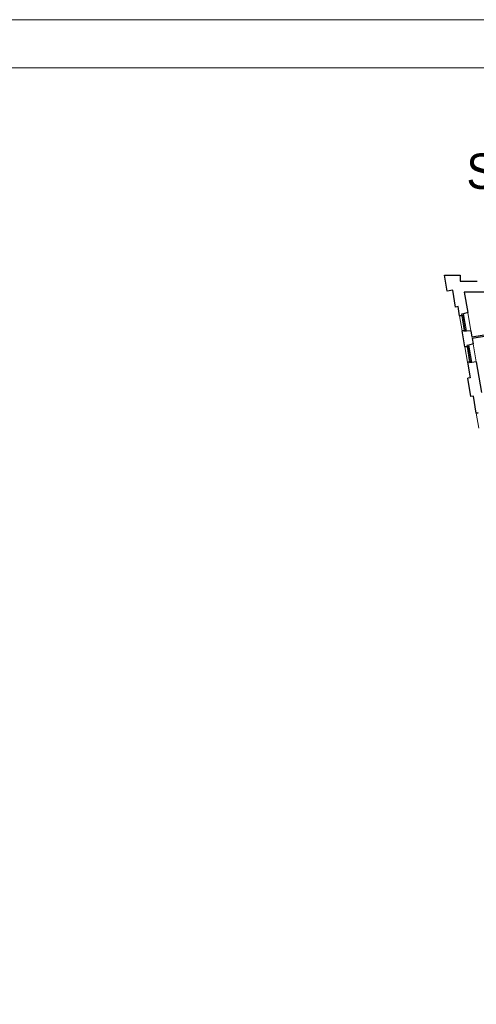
# Model space of a CAD drawing. Header units: centimetres. Extents: x 690840 to 714026, y 27673 to 40762.
# Tile 82 of 162: x 701167 to 701334, y 37404 to 37762. Entities that reach past the tile are written whole.
import ezdxf

# ---------------------------------------------------------------- set-up
doc = ezdxf.new("R2010")
doc.units = ezdxf.units.CM
doc.layers.add('Obrys powierzchni', color=50, linetype='Continuous', lineweight=9, plot=False)
for name, color, linetype, lineweight in [('Opis', 102, 'Continuous', 9), ('Przekrojowa', 253, 'Continuous', 25), ('Ramka', 255, 'Continuous', 9), ('Widokowa', 140, 'Continuous', 9)]:
    doc.layers.add(name, color=color, linetype=linetype, lineweight=lineweight)
doc.styles.add('ARIELCE', font='arial.ttf', dxfattribs={"width": 0.9})

# ---------------------------------------------------------------- blocks, each defined once
blk = doc.blocks.new('zw$2918')
at = {"layer": 'Przekrojowa', "color": 0, "ltscale": 1.6}
for p, q in [((20.1, -117.3), (0, 0)), ((0, 0), (115, 0)), ((115, 0), (115, -45)), ((115, -45), (239, -45)), ((60.2, -110.4), (20.1, -117.3)), ((81.1, -232.8), (60.2, -110.4)), ((575.7, -125), (143.8, -125)), ((143.8, -125), (169.2, -273.1)), ((98.9, -229.8), (81.1, -232.8)), ((110.2, -295.8), (98.9, -229.8)), ((169.2, -273.1), (138.2, -283.2)), ((149.1, -523.5), (129, -406.2)), ((191.8, -405.2), (159.6, -408.7)), ((191.8, -405.2), (199.8, -452.3)), ((670.5, -375.1), (199.8, -452.3)), ((600.2, -397), (201.5, -462.3)), ((208.1, -500.8), (177.1, -510.9)), ((201.5, -462.3), (208.1, -500.8)), ((168, -633.9), (187.4, -747.3)), ((230.7, -632.9), (198.5, -636.4)), ((230.7, -632.9), (268.6, -854.6)), ((187.4, -747.3), (169.6, -750.3)), ((192.7, -885.4), (169.6, -750.3)), ((210.4, -882.3), (192.7, -885.4)), ((231.5, -1005.5), (210.4, -882.3))]:
    blk.add_line(p, q, dxfattribs=at)
at = {"layer": 'Przekrojowa', "color": 0}
for p, q in [((138.2, -283.2), (123.6, -285.7)), ((123.6, -285.7), (124.9, -293.3)), ((124.9, -293.3), (110.2, -295.8)), ((110.2, -295.8), (124.9, -293.3)), ((143.8, -403.7), (129, -406.2)), ((129, -406.2), (143.8, -403.7)), ((145.1, -411.4), (143.8, -403.7)), ((159.7, -408.9), (145.1, -411.4)), ((163.8, -521), (149.1, -523.5)), ((149.1, -523.5), (163.8, -521)), ((177.1, -510.9), (162.5, -513.3)), ((162.5, -513.3), (163.8, -521)), ((182.7, -631.4), (168, -633.9)), ((168, -633.9), (182.7, -631.4)), ((184, -639.1), (182.7, -631.4)), ((198.6, -636.6), (184, -639.1)), ((246.2, -1003), (231.5, -1005.5)), ((231.5, -1005.5), (246.2, -1003))]:
    blk.add_line(p, q, dxfattribs=at)
at = {"layer": 'Widokowa', "color": 0}
for p, q in [((159.7, -408.9), (138.2, -283.2)), ((124.9, -293.3), (139.5, -290.8)), ((143.8, -403.9), (124.9, -293.3)), ((151.1, -402.5), (132.2, -292.1)), ((143.8, -403.7), (158.4, -401.2)), ((163.8, -521), (178.4, -518.5)), ((182.7, -631.6), (163.8, -521)), ((190, -630.2), (171.1, -519.8)), ((198.6, -636.6), (177.1, -510.9)), ((182.7, -631.4), (197.3, -628.9))]:
    blk.add_line(p, q, dxfattribs=at)
at = {"layer": 'Widokowa', "color": 0, "ltscale": 1.6}
for p, q in [((169.2, -273.1), (191.8, -405.2)), ((110.2, -295.8), (129, -406.2)), ((208.1, -500.8), (230.7, -632.9)), ((149.1, -523.5), (168, -633.9)), ((231.5, -1005.5), (250.4, -1115.9))]:
    blk.add_line(p, q, dxfattribs=at)

msp = doc.modelspace()

# ---------------------------------------------------------------- linework, layer by layer
at = {"layer": 'Obrys powierzchni', "ltscale": 1.6}
for points in [[(699552.62, 37762.32), (701652.62, 37762.32), (701652.62, 36277.32), (699552.62, 36277.32)], [(699570.12, 37744.82), (701635.12, 37744.82), (701635.12, 36294.82), (699570.12, 36294.82)]]:
    msp.add_lwpolyline(points, close=True, dxfattribs=at)

# ---------------------------------------------------------------- block references
at = {"layer": 'Ramka', "color": 251, "xscale": 0.05, "yscale": 0.05, "zscale": 0.05}
msp.add_blockref('zw$2918', (701322.23, 37669.34), dxfattribs=at)

# ---------------------------------------------------------------- texts
at = {"layer": 'Opis', "insert": (701330.24, 37713.58), "char_height": 14, "width": 724.063, "attachment_point": 1, "rotation": 359.981, "style": 'ARIELCE'}
msp.add_mtext('\\pxsm1,ql;{\\fArial|b0|i0|c238|p34;\\H0.916668x;SCHEMAT LOKALIZACYJNY}', dxfattribs=at)

doc.saveas('drawing.dxf')
